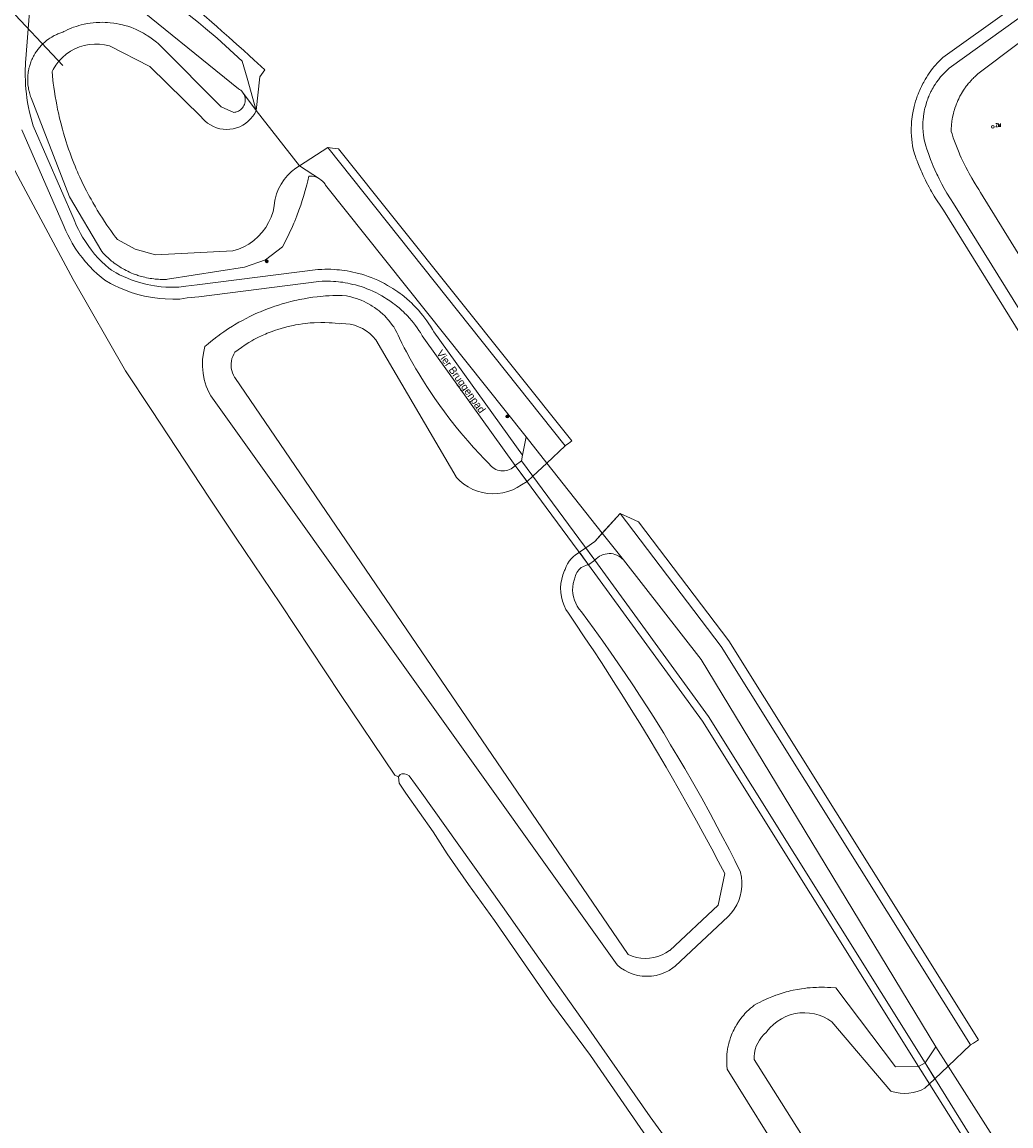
# Model space of a CAD drawing. Header units: metres. Extents: x 138165 to 154469, y 480134 to 494189.
# Tile 141 of 256: x 148041 to 148207, y 483710 to 483895. Entities that reach past the tile are written whole.
import ezdxf

# ---------------------------------------------------------------- set-up
doc = ezdxf.new("R2010")
doc.units = ezdxf.units.M
doc.header["$LTSCALE"] = 0.001
doc.header["$MEASUREMENT"] = 0
for name, color, linetype, lineweight in [('TOP-L-duiker', 7, 'Continuous', 0), ('TOP-L-topo objecten punt', 7, 'Continuous', 0), ('TOP-L-topo objecten vlak', 7, 'Continuous', 0), ('TOP-L-water beschoeiing', 7, 'Continuous', 0), ('TOP-T-topo huisnummering naamgeving', 7, 'Continuous', 0)]:
    doc.layers.add(name, color=color, linetype=linetype, lineweight=lineweight)
doc.styles.add('Style-INTL_ISO', font='INTL_ISO.shx')
doc.styles.add('Style-STANDARD', font='STANDARD.shx')

# ---------------------------------------------------------------- blocks, each defined once
blk = doc.blocks.new('24')
at = {"layer": 'TOP-L-topo objecten punt', "color": 7, "linetype": 'Continuous', "lineweight": 0}
for radius in [0.025, 0.0182, 0.0115, 0.005]:
    blk.add_circle((0, 0), radius, dxfattribs=at)
blk = doc.blocks.new('304')
at = {"layer": 'TOP-L-topo objecten punt', "color": 7, "linetype": 'Continuous', "lineweight": 0}
blk.add_circle((0, 0), 0.0225, dxfattribs=at)
at = {"layer": 'TOP-L-topo objecten punt', "color": 7, "linetype": 'Continuous', "lineweight": 0, "style": 'Style-STANDARD'}
blk.add_text('ZM', height=0.054, dxfattribs=at).set_placement((0.043, 0))

msp = doc.modelspace()

# ---------------------------------------------------------------- linework, layer by layer
at = {"layer": 'TOP-L-duiker', "flags": 128}
msp.add_lwpolyline([(148047.94, 483887.53), (148038.17, 483897.88)], dxfattribs=at)
at = {"layer": 'TOP-L-topo objecten vlak', "flags": 128}
for points in [[(148053.43, 483917.33), (148055.6, 483908.17), (148055.78, 483907.52), (148056.02, 483906.9), (148056.33, 483906.3), (148056.69, 483905.74), (148057.12, 483905.22), (148057.59, 483904.75), (148058.12, 483904.33), (148058.68, 483903.97), (148059.28, 483903.67), (148059.82, 483903.46), (148062.05, 483901.67), (148064.48, 483899.71), (148066.59, 483898), (148068.03, 483896.83), (148069.12, 483895.94), (148070.66, 483894.69), (148071.84, 483893.72), (148073.79, 483892.11), (148077.99, 483888.24), (148078.85, 483885.39), (148080.36, 483879.98)], [(148124.97, 483822.21), (148110.11, 483842.9), (148109.91, 483843.26), (148109.56, 483843.83), (148109.28, 483844.25), (148108.96, 483844.72), (148108.62, 483845.19), (148108.27, 483845.64), (148107.95, 483846.03), (148107.52, 483846.53), (148107.15, 483846.92), (148106.89, 483847.2), (148106.67, 483847.41), (148106.4, 483847.68), (148106.03, 483848.02), (148105.6, 483848.41), (148105.13, 483848.8), (148104.78, 483849.07), (148104.47, 483849.31), (148104.07, 483849.6), (148103.59, 483849.93), (148103.27, 483850.14), (148102.88, 483850.38), (148102.37, 483850.68), (148101.85, 483850.97), (148101.38, 483851.21), (148100.71, 483851.53), (148100.19, 483851.76), (148099.63, 483851.98), (148099.09, 483852.19), (148098.55, 483852.37), (148098.04, 483852.53), (148097.5, 483852.68), (148097.04, 483852.8), (148096.55, 483852.91), (148096.08, 483853.01), (148095.61, 483853.09), (148095.14, 483853.17), (148094.72, 483853.22), (148094.33, 483853.27), (148093.87, 483853.31), (148093.4, 483853.34), (148092.85, 483853.37), (148092.3, 483853.38), (148091.84, 483853.37), (148091.33, 483853.36), (148090.68, 483853.32), (148070.49, 483850.76), (148068.56, 483850.56), (148067.38, 483850.38), (148066.38, 483850.36), (148065.24, 483850.39), (148064.41, 483850.46), (148063.31, 483850.6), (148062.08, 483850.84), (148061.05, 483851.09), (148060.05, 483851.4), (148059.43, 483851.62), (148058.77, 483851.88), (148058.15, 483852.14), (148057.48, 483852.46), (148056.89, 483852.76), (148056.12, 483853.2), (148055.65, 483853.58), (148055.07, 483854.1), (148054.52, 483854.61), (148053.89, 483855.26), (148053.29, 483855.93), (148052.77, 483856.57), (148052.29, 483857.21), (148051.73, 483858.02), (148051.27, 483858.75), (148050.92, 483859.38), (148050.57, 483860.04), (148050.27, 483860.66), (148049.84, 483861.67), (148042.99, 483877.4), (148042.8, 483878.04), (148042.58, 483878.86), (148042.38, 483879.68), (148042.21, 483880.5), (148042.06, 483881.31), (148041.94, 483882.09), (148041.85, 483882.78), (148041.77, 483883.56), (148041.72, 483884.27), (148041.68, 483885.06), (148041.66, 483885.7), (148041.66, 483886.31), (148041.66, 483886.9), (148041.69, 483887.51), (148041.71, 483888.02), (148041.76, 483888.64), (148043.79, 483914.44)], [(148268.44, 483745.82), (148195.48, 483863.26), (148194.91, 483864.09), (148194.42, 483864.84), (148194.12, 483865.33), (148193.93, 483865.64), (148193.5, 483866.38), (148193.32, 483866.71), (148193.07, 483867.15), (148192.61, 483868.04), (148192.47, 483868.33), (148192.1, 483869.09), (148191.87, 483869.62), (148191.77, 483869.84), (148191.43, 483870.65), (148191.32, 483870.91), (148191.21, 483871.19), (148191.03, 483871.67), (148190.94, 483871.89), (148190.75, 483872.43), (148190.65, 483872.73), (148190.4, 483873.47), (148190.3, 483874.07), (148190.22, 483874.63), (148190.12, 483875.67), (148190.1, 483876.37), (148190.1, 483876.81), (148190.1, 483877.18), (148190.11, 483877.41), (148190.13, 483877.71), (148190.16, 483878.11), (148190.2, 483878.52), (148190.25, 483878.91), (148190.31, 483879.3), (148190.4, 483879.84), (148190.52, 483880.38), (148190.59, 483880.67), (148190.7, 483881.11), (148190.82, 483881.53), (148190.95, 483881.94), (148191.1, 483882.35), (148191.23, 483882.72), (148191.42, 483883.17), (148191.52, 483883.39), (148191.63, 483883.65), (148191.81, 483884.02), (148192.04, 483884.47), (148192.18, 483884.73), (148192.42, 483885.14), (148192.64, 483885.51), (148192.89, 483885.9), (148193.11, 483886.21), (148193.38, 483886.6), (148193.68, 483886.99), (148193.96, 483887.33), (148194.18, 483887.59), (148194.44, 483887.88), (148194.75, 483888.21), (148195, 483888.46), (148195.39, 483888.84), (148229.9, 483913.55)], [(148229.9, 483913.55), (148195.39, 483888.84), (148195, 483888.46), (148194.75, 483888.21), (148194.44, 483887.88), (148194.18, 483887.59), (148193.96, 483887.33), (148193.68, 483886.99), (148193.38, 483886.6), (148193.11, 483886.21), (148192.89, 483885.9), (148192.64, 483885.51), (148192.42, 483885.14), (148192.18, 483884.73), (148192.04, 483884.47), (148191.81, 483884.02), (148191.63, 483883.65), (148191.52, 483883.39), (148191.42, 483883.17), (148191.23, 483882.72), (148191.1, 483882.35), (148190.95, 483881.94), (148190.82, 483881.53), (148190.7, 483881.11), (148190.59, 483880.67), (148190.52, 483880.38), (148190.4, 483879.84), (148190.31, 483879.3), (148190.25, 483878.91), (148190.2, 483878.52), (148190.16, 483878.11), (148190.13, 483877.71), (148190.11, 483877.41), (148190.1, 483877.18), (148190.1, 483876.81), (148190.1, 483876.37), (148190.12, 483875.67), (148190.22, 483874.63), (148190.3, 483874.07), (148190.4, 483873.47), (148190.65, 483872.73), (148190.75, 483872.43), (148190.94, 483871.89), (148191.03, 483871.67), (148191.21, 483871.19), (148191.32, 483870.91), (148191.43, 483870.65), (148191.77, 483869.84), (148191.87, 483869.62), (148192.1, 483869.09), (148192.47, 483868.33), (148192.61, 483868.04), (148193.07, 483867.15), (148193.32, 483866.71), (148193.5, 483866.38), (148193.93, 483865.64), (148194.12, 483865.33), (148194.42, 483864.84), (148194.91, 483864.09), (148195.48, 483863.26), (148268.44, 483745.82)], [(148270.28, 483746.78), (148197.15, 483864.42), (148196.65, 483865.18), (148196.08, 483866.1), (148195.61, 483866.9), (148195.22, 483867.63), (148194.98, 483868.07), (148194.75, 483868.54), (148194.52, 483869.01), (148194.37, 483869.32), (148194.05, 483870.02), (148193.78, 483870.65), (148193.6, 483871.08), (148193.32, 483871.79), (148192.96, 483872.78), (148192.73, 483873.47), (148192.55, 483874.03), (148192.35, 483874.68), (148192.27, 483875.08), (148192.15, 483875.84), (148192.09, 483876.4), (148192.05, 483877.07), (148192.05, 483877.4), (148192.05, 483877.72), (148192.06, 483878.06), (148192.08, 483878.39), (148192.1, 483878.56), (148192.12, 483878.75), (148192.15, 483879.05), (148192.2, 483879.43), (148192.27, 483879.81), (148192.34, 483880.14), (148192.39, 483880.36), (148192.46, 483880.64), (148192.57, 483881.06), (148192.66, 483881.33), (148192.76, 483881.63), (148192.86, 483881.89), (148192.95, 483882.15), (148193.03, 483882.33), (148193.12, 483882.55), (148193.26, 483882.86), (148193.34, 483883.01), (148193.4, 483883.15), (148193.48, 483883.29), (148193.62, 483883.55), (148193.74, 483883.78), (148193.89, 483884.03), (148194.08, 483884.32), (148194.33, 483884.71), (148194.64, 483885.13), (148195.01, 483885.59), (148195.23, 483885.84), (148195.5, 483886.14), (148195.64, 483886.29), (148195.93, 483886.58), (148196.21, 483886.84), (148196.46, 483887.06), (148232.87, 483913.26)], [(148274.11, 483748.98), (148201.72, 483866.25), (148201.43, 483866.73), (148201.09, 483867.25), (148200.81, 483867.68), (148200.62, 483867.99), (148200.23, 483868.65), (148200.02, 483869.01), (148199.78, 483869.43), (148199.55, 483869.84), (148199.23, 483870.46), (148199, 483870.92), (148198.79, 483871.36), (148198.45, 483872.07), (148198.24, 483872.55), (148198.1, 483872.87), (148197.65, 483874), (148197.34, 483874.83), (148197.13, 483875.42), (148196.99, 483875.83), (148196.92, 483876.05), (148196.79, 483876.48), (148196.79, 483876.66), (148196.8, 483876.84), (148196.83, 483877.49), (148196.91, 483878.16), (148197.02, 483878.83), (148197.15, 483879.46), (148197.24, 483879.79), (148197.29, 483879.96), (148197.33, 483880.1), (148197.41, 483880.36), (148197.54, 483880.73), (148197.67, 483881.08), (148197.77, 483881.33), (148197.91, 483881.66), (148198.05, 483881.95), (148198.2, 483882.25), (148198.25, 483882.35), (148198.37, 483882.57), (148198.44, 483882.7), (148198.52, 483882.84), (148198.68, 483883.11), (148198.85, 483883.37), (148198.97, 483883.55), (148199.12, 483883.77), (148199.2, 483883.88), (148199.31, 483884.03), (148199.44, 483884.2), (148199.6, 483884.4), (148199.7, 483884.53), (148199.83, 483884.68), (148200.12, 483885), (148200.3, 483885.2), (148200.44, 483885.34), (148200.58, 483885.48), (148200.73, 483885.63), (148200.96, 483885.84), (148201.27, 483886.11), (148228.48, 483906.69)], [(148078.06, 483883.06), (148077.92, 483883.22), (148077.76, 483883.37), (148077.58, 483883.5), (148077.39, 483883.61), (148057.78, 483899.49), (148057.23, 483900.03), (148056.77, 483900.49), (148056.41, 483900.86), (148056.18, 483901.09), (148055.85, 483901.44), (148055.37, 483901.96), (148054.92, 483902.45), (148054.34, 483903.11), (148053.86, 483903.68), (148053.32, 483904.33), (148052.96, 483904.76), (148052.68, 483905.12), (148052.4, 483905.48)], [(148071.65, 483895.87), (148072.9, 483894.78), (148073.76, 483894.03), (148074.62, 483893.28), (148075.75, 483892.28), (148077.13, 483891.05), (148078.21, 483890.08), (148079.18, 483889.2), (148079.98, 483888.47), (148081.79, 483886.8), (148080.99, 483885.63), (148080.36, 483879.98)], [(148078.06, 483883.06), (148078.19, 483882.88), (148078.3, 483882.69), (148078.39, 483882.49), (148078.46, 483882.28), (148078.5, 483882.07), (148078.52, 483881.85), (148078.52, 483881.63), (148078.5, 483881.41), (148078.45, 483881.2), (148078.38, 483880.99), (148078.29, 483880.79), (148078.18, 483880.6), (148078.05, 483880.42), (148077.9, 483880.26), (148077.74, 483880.11), (148077.56, 483879.99), (148077.37, 483879.88), (148077.17, 483879.79), (148076.96, 483879.72), (148076.75, 483879.68), (148076.59, 483879.66), (148074.5, 483880.58), (148064.31, 483890.81), (148063.91, 483891.18), (148063.64, 483891.41), (148063.2, 483891.78), (148062.76, 483892.11), (148062.21, 483892.48), (148061.99, 483892.62), (148061.45, 483892.94), (148061.02, 483893.17), (148060.7, 483893.33), (148060.15, 483893.58), (148059.85, 483893.71), (148059.35, 483893.91), (148058.83, 483894.08), (148058.3, 483894.24), (148057.94, 483894.33), (148057.4, 483894.46), (148056.89, 483894.55), (148056.49, 483894.61), (148055.91, 483894.68), (148055.44, 483894.72), (148055.03, 483894.74), (148054.68, 483894.75), (148054.15, 483894.74), (148053.55, 483894.71), (148053.03, 483894.67), (148052.53, 483894.6), (148052.09, 483894.53), (148051.53, 483894.42), (148051.02, 483894.3), (148050.66, 483894.2), (148050.25, 483894.07), (148049.75, 483893.91), (148049.46, 483893.8), (148049.27, 483893.72), (148048.81, 483893.52), (148048.42, 483893.34), (148048.13, 483893.2), (148047.96, 483893.11), (148047.61, 483892.99), (148047.43, 483892.93), (148047.27, 483892.87), (148047.14, 483892.81), (148046.96, 483892.73), (148046.82, 483892.67), (148046.66, 483892.59), (148046.49, 483892.51), (148046.36, 483892.43), (148046.09, 483892.28), (148046.01, 483892.23), (148045.92, 483892.17), (148045.77, 483892.07), (148045.62, 483891.97), (148045.41, 483891.82), (148045.3, 483891.73), (148045.06, 483891.55), (148044.94, 483891.44), (148044.67, 483891.2), (148044.45, 483890.99), (148044.31, 483890.84), (148044.1, 483890.6), (148043.99, 483890.48), (148043.87, 483890.32), (148043.75, 483890.17), (148043.66, 483890.05), (148043.53, 483889.86), (148043.43, 483889.73), (148043.33, 483889.57), (148043.2, 483889.35), (148043.14, 483889.23), (148043.05, 483889.08), (148042.94, 483888.87), (148042.85, 483888.68), (148042.77, 483888.51), (148042.72, 483888.39), (148042.68, 483888.28), (148042.59, 483888.05), (148042.53, 483887.88), (148042.47, 483887.7), (148042.41, 483887.53), (148042.35, 483887.29), (148042.29, 483887.04), (148042.26, 483886.91), (148042.21, 483886.66), (148042.16, 483886.41), (148042.13, 483886.19), (148042.11, 483885.96), (148042.09, 483885.72), (148042.08, 483885.52), (148042.07, 483885.32), (148042.07, 483885.07), (148042.08, 483884.7), (148042.1, 483884.45), (148042.12, 483884.24), (148042.15, 483884.03), (148042.18, 483883.78), (148042.22, 483883.59), (148042.27, 483883.35), (148042.3, 483883.21), (148042.36, 483882.99), (148042.43, 483882.75), (148042.5, 483882.53), (148042.57, 483882.32), (148042.65, 483882.12), (148049.1, 483865.53), (148054.48, 483856.36), (148054.72, 483856.09), (148054.88, 483855.92), (148055.07, 483855.73), (148055.3, 483855.5), (148055.47, 483855.34), (148055.65, 483855.17), (148055.81, 483855.03), (148055.95, 483854.91), (148056.14, 483854.75), (148056.33, 483854.6), (148056.56, 483854.42), (148056.84, 483854.21), (148056.99, 483854.11), (148057.52, 483853.76), (148057.74, 483853.62), (148058.06, 483853.44), (148058.28, 483853.32), (148058.59, 483853.16), (148058.83, 483853.04), (148059.12, 483852.9), (148059.48, 483852.74), (148059.76, 483852.63), (148060.05, 483852.52), (148060.33, 483852.42), (148060.52, 483852.35), (148060.7, 483852.3), (148060.93, 483852.23), (148061.19, 483852.16), (148061.39, 483852.1), (148061.7, 483852.03), (148061.96, 483851.97), (148062.3, 483851.9), (148062.6, 483851.85), (148062.85, 483851.81), (148063.23, 483851.77), (148063.43, 483851.74), (148063.79, 483851.71), (148064, 483851.7), (148064.28, 483851.69), (148064.53, 483851.68), (148064.74, 483851.68), (148064.92, 483851.68), (148065.17, 483851.68), (148065.34, 483851.69), (148065.5, 483851.7), (148078.4, 483853.74), (148081.93, 483854.97), (148084.75, 483857.14), (148085.41, 483858.41), (148085.89, 483859.39), (148086.42, 483860.55), (148086.64, 483861.08), (148086.8, 483861.46), (148087.14, 483862.31), (148087.5, 483863.27), (148087.81, 483864.12), (148088.07, 483864.92), (148088.27, 483865.56), (148088.39, 483865.98), (148088.58, 483866.6), (148088.82, 483867.51), (148088.99, 483868.19), (148089.17, 483868.98), (148089.49, 483868.98), (148089.8, 483868.95), (148090.11, 483868.89), (148090.41, 483868.8), (148090.7, 483868.67), (148090.98, 483868.52)], [(148080.36, 483879.98), (148080.1, 483879.48), (148079.79, 483879), (148079.42, 483878.57), (148079.02, 483878.17), (148078.58, 483877.81), (148078.1, 483877.51), (148077.59, 483877.25), (148077.06, 483877.05), (148076.51, 483876.91), (148075.95, 483876.83), (148075.38, 483876.8), (148074.82, 483876.84), (148074.26, 483876.93), (148073.71, 483877.08), (148073.18, 483877.29), (148072.68, 483877.55), (148072.21, 483877.86), (148071.77, 483878.22), (148071.37, 483878.62), (148071.14, 483878.9), (148062.51, 483887.35), (148055.75, 483890.78), (148054.92, 483890.98), (148054.08, 483891.08), (148053.24, 483891.1), (148052.39, 483891.04), (148051.56, 483890.88), (148050.74, 483890.64), (148049.96, 483890.31), (148049.22, 483889.9), (148048.52, 483889.42), (148047.88, 483888.87), (148047.3, 483888.25), (148046.78, 483887.58), (148046.34, 483886.85), (148046.15, 483886.48), (148046.21, 483885.78), (148046.29, 483885.08), (148046.35, 483884.56), (148046.44, 483883.86), (148046.55, 483883.13), (148046.67, 483882.34), (148046.82, 483881.52), (148046.93, 483880.91), (148047, 483880.58), (148047.09, 483880.14), (148047.21, 483879.57), (148047.41, 483878.71), (148047.61, 483877.88), (148047.88, 483876.87), (148048.08, 483876.17), (148048.29, 483875.45), (148048.52, 483874.73), (148048.71, 483874.14), (148048.93, 483873.5), (148049.17, 483872.82), (148049.48, 483872), (148049.81, 483871.14), (148050, 483870.67), (148050.22, 483870.16), (148050.41, 483869.71), (148050.55, 483869.38), (148050.82, 483868.8), (148051.16, 483868.06), (148051.5, 483867.36), (148051.94, 483866.49), (148052.27, 483865.86), (148052.5, 483865.44), (148052.68, 483865.1), (148052.85, 483864.8), (148052.99, 483864.55), (148053.41, 483863.83), (148053.73, 483863.29), (148054.21, 483862.51), (148054.58, 483861.95), (148054.94, 483861.4), (148055.34, 483860.79), (148055.67, 483860.33), (148055.98, 483859.89), (148056.21, 483859.56), (148056.46, 483859.22), (148056.79, 483858.78), (148057.11, 483858.36), (148060.06, 483856.77), (148063.46, 483855.8), (148076.43, 483856.44), (148077.38, 483856.74), (148078.28, 483857.13), (148079.14, 483857.61), (148079.94, 483858.19), (148080.68, 483858.84), (148081.35, 483859.57), (148081.94, 483860.36), (148082.44, 483861.21), (148082.85, 483862.1), (148083.17, 483863.04), (148083.38, 483864), (148083.5, 483864.98), (148083.51, 483865.13), (148083.75, 483866.01), (148084.09, 483866.85), (148084.52, 483867.66), (148085.02, 483868.41), (148085.61, 483869.11), (148086.26, 483869.74), (148086.97, 483870.31), (148087.6, 483870.71)], [(148080.36, 483879.98), (148078.06, 483883.06)], [(148080.36, 483879.98), (148087.6, 483870.71)], [(148041.11, 483876.71), (148048.01, 483860.88), (148048.45, 483859.84), (148048.78, 483859.14), (148049.16, 483858.42), (148049.55, 483857.73), (148050.05, 483856.93), (148050.66, 483856.04), (148051.19, 483855.33), (148051.77, 483854.63), (148052.42, 483853.9), (148053.12, 483853.19), (148053.72, 483852.62), (148054.36, 483852.05), (148054.98, 483851.55), (148055.93, 483851.01), (148056.59, 483850.67), (148057.33, 483850.32), (148058.01, 483850.03), (148058.73, 483849.74), (148059.43, 483849.5), (148060.52, 483849.16), (148061.65, 483848.88), (148062.99, 483848.63), (148064.2, 483848.47), (148065.13, 483848.4), (148066.37, 483848.36), (148067.55, 483848.39), (148068.81, 483848.58), (148070.72, 483848.78), (148090.87, 483851.33), (148091.41, 483851.36), (148091.88, 483851.37), (148092.29, 483851.38), (148092.78, 483851.37), (148093.28, 483851.34), (148093.71, 483851.32), (148094.12, 483851.28), (148094.48, 483851.23), (148094.85, 483851.19), (148095.28, 483851.12), (148095.7, 483851.04), (148096.12, 483850.96), (148096.57, 483850.85), (148096.98, 483850.75), (148097.48, 483850.61), (148097.93, 483850.47), (148098.42, 483850.3), (148098.91, 483850.12), (148099.41, 483849.92), (148099.88, 483849.71), (148100.49, 483849.42), (148100.91, 483849.2), (148101.38, 483848.94), (148101.84, 483848.67), (148102.19, 483848.45), (148102.48, 483848.27), (148102.92, 483847.97), (148103.27, 483847.71), (148103.56, 483847.49), (148103.87, 483847.25), (148104.29, 483846.89), (148104.69, 483846.54), (148105.02, 483846.23), (148105.27, 483845.99), (148105.46, 483845.8), (148105.69, 483845.56), (148106.02, 483845.19), (148106.42, 483844.74), (148106.7, 483844.39), (148107.02, 483843.98), (148107.33, 483843.57), (148107.62, 483843.14), (148107.86, 483842.76), (148108.18, 483842.24), (148108.42, 483841.82), (148123.74, 483820.5)], [(148036.83, 483875.81), (148038.59, 483872.45), (148041.76, 483866.46), (148049.71, 483851.68), (148058.45, 483836.37), (148062.76, 483829.9), (148067.04, 483823.37), (148072.4, 483815.21), (148076.91, 483808.52), (148084.45, 483797.31), (148094.47, 483782.12), (148103.56, 483768.63), (148104.18, 483768.37)], [(148087.6, 483870.71), (148092.37, 483873.79)], [(148092.37, 483873.79), (148132.14, 483823.82)], [(148092.37, 483873.79), (148093.15, 483873.68), (148094.16, 483873.54), (148133.25, 483824.64), (148132.65, 483824.21), (148132.24, 483823.91), (148132.14, 483823.82)], [(148090.98, 483868.52), (148087.6, 483870.71)], [(148125.58, 483825.29), (148091.99, 483867.46), (148091.88, 483867.64), (148091.69, 483867.89), (148091.48, 483868.12), (148091.24, 483868.33), (148090.98, 483868.52)], [(148136.04, 483803.87), (148135.82, 483803.84), (148135.55, 483803.77), (148135.3, 483803.67), (148135.05, 483803.55), (148134.82, 483803.4), (148134.61, 483803.23), (148134.41, 483803.04), (148134.24, 483802.83), (148134.09, 483802.6), (148133.96, 483802.36), (148133.86, 483802.1), (148133.79, 483801.84), (148133.6, 483801.32), (148133.46, 483800.76), (148133.39, 483800.2), (148133.37, 483799.63), (148133.41, 483799.06), (148133.51, 483798.5), (148133.67, 483797.95), (148133.89, 483797.42), (148134.15, 483796.92), (148134.48, 483796.45), (148134.84, 483796.01), (148136.98, 483793.09), (148138.43, 483791.06), (148139.83, 483789.07), (148142.15, 483785.67), (148143.54, 483783.6), (148144.68, 483781.86), (148145.95, 483779.91), (148146.83, 483778.51), (148148.62, 483775.64), (148149.78, 483773.74), (148151.01, 483771.7), (148152.15, 483769.75), (148153.46, 483767.49), (148155, 483764.76), (148156.39, 483762.23), (148158.15, 483758.94), (148159.62, 483756.1), (148160.52, 483754.33), (148161.48, 483752.41), (148161.5, 483752.34), (148161.65, 483751.56), (148161.73, 483750.76), (148161.72, 483749.96), (148161.62, 483749.16), (148161.45, 483748.38), (148161.19, 483747.62), (148160.85, 483746.89), (148160.44, 483746.2), (148159.96, 483745.56), (148159.42, 483744.97), (148150.53, 483736.63), (148150.17, 483736.35), (148149.52, 483735.93), (148148.82, 483735.58), (148148.09, 483735.3), (148147.34, 483735.1), (148146.57, 483734.98), (148145.79, 483734.94), (148145.01, 483734.98), (148144.24, 483735.1), (148143.49, 483735.31), (148142.76, 483735.59), (148142.07, 483735.94), (148141.41, 483736.37), (148140.81, 483736.86), (148072.74, 483832.18), (148072.43, 483832.78), (148071.99, 483833.81), (148071.66, 483834.89), (148071.45, 483835.99), (148071.36, 483837.11), (148071.38, 483838.24), (148071.52, 483839.35), (148071.77, 483840.45), (148072.29, 483840.89), (148072.76, 483841.28), (148073.23, 483841.65), (148073.76, 483842.06), (148073.92, 483842.18), (148074.41, 483842.54), (148074.94, 483842.91), (148075.72, 483843.43), (148076.37, 483843.84), (148076.73, 483844.06), (148077.46, 483844.49), (148078.04, 483844.82), (148078.68, 483845.15), (148079.31, 483845.47), (148080.09, 483845.84), (148080.7, 483846.11), (148081.06, 483846.27), (148081.71, 483846.54), (148082.43, 483846.82), (148083.2, 483847.09), (148083.49, 483847.19), (148084.08, 483847.39), (148084.73, 483847.59), (148085.37, 483847.77), (148086.17, 483847.98), (148086.83, 483848.14), (148087.18, 483848.22), (148087.58, 483848.3), (148088.37, 483848.45), (148089.18, 483848.59), (148089.85, 483848.69), (148090.55, 483848.78), (148091.16, 483848.84), (148091.96, 483848.91), (148092.58, 483848.95), (148093.17, 483848.98), (148093.59, 483849), (148094.18, 483849.01), (148094.78, 483849.01), (148095.49, 483848.9), (148095.91, 483848.82), (148096.18, 483848.75), (148096.36, 483848.71), (148096.73, 483848.6), (148097.14, 483848.47), (148097.59, 483848.32), (148097.93, 483848.18), (148098.44, 483847.96), (148098.81, 483847.77), (148099.08, 483847.63), (148099.53, 483847.38), (148099.8, 483847.21), (148100.16, 483846.97), (148100.6, 483846.66), (148100.93, 483846.4), (148101.17, 483846.2), (148101.52, 483845.89), (148101.88, 483845.55), (148102.1, 483845.32), (148102.41, 483844.98), (148102.58, 483844.78), (148102.7, 483844.64), (148102.93, 483844.35), (148103.21, 483843.97), (148103.39, 483843.71), (148103.65, 483843.31), (148103.89, 483842.79), (148104.12, 483842.32), (148104.36, 483841.82), (148104.76, 483841.01), (148105.17, 483840.22), (148105.52, 483839.55), (148106.15, 483838.39), (148106.6, 483837.6), (148107.11, 483836.7), (148107.58, 483835.91), (148107.93, 483835.34), (148108.36, 483834.65), (148108.94, 483833.74), (148109.61, 483832.72), (148110.29, 483831.71), (148111.12, 483830.54), (148111.9, 483829.47), (148112.63, 483828.5), (148113.01, 483828.01), (148113.85, 483826.95), (148114.66, 483825.96), (148115.8, 483824.63), (148116.76, 483823.54), (148117.81, 483822.4), (148118.41, 483821.76), (148118.86, 483821.3), (148119.44, 483820.71), (148119.56, 483820.56), (148119.77, 483820.35), (148119.99, 483820.16), (148120.24, 483820), (148120.5, 483819.86), (148120.77, 483819.75), (148121.05, 483819.67), (148121.35, 483819.62), (148121.64, 483819.6), (148121.93, 483819.61), (148122.22, 483819.65), (148122.51, 483819.72), (148122.79, 483819.83), (148123.05, 483819.96), (148123.3, 483820.11), (148123.53, 483820.29), (148123.74, 483820.5)], [(148125.73, 483817.81), (148124.82, 483817.28), (148124.1, 483816.82), (148123.32, 483816.44), (148122.51, 483816.14), (148121.68, 483815.92), (148120.83, 483815.8), (148119.96, 483815.76), (148119.11, 483815.82), (148118.26, 483815.96), (148117.42, 483816.2), (148116.62, 483816.51), (148115.86, 483816.91), (148115.14, 483817.39), (148114.48, 483817.94), (148113.88, 483818.56), (148113.85, 483818.59), (148100.4, 483841.57), (148099.92, 483842.12), (148099.38, 483842.63), (148098.79, 483843.07), (148098.16, 483843.45), (148097.49, 483843.76), (148096.8, 483844), (148096.08, 483844.16), (148095.35, 483844.25), (148094.61, 483844.27), (148094.33, 483844.25), (148093.6, 483844.34), (148093.07, 483844.38), (148092.55, 483844.42), (148091.87, 483844.44), (148091.19, 483844.45), (148090.09, 483844.42), (148089.39, 483844.38), (148088.99, 483844.34), (148088.59, 483844.3), (148088.09, 483844.24), (148087.52, 483844.15), (148086.94, 483844.05), (148086.58, 483843.98), (148086.25, 483843.91), (148085.72, 483843.79), (148085.07, 483843.63), (148084.54, 483843.48), (148083.95, 483843.29), (148083.57, 483843.17), (148082.84, 483842.9), (148082.21, 483842.65), (148081.92, 483842.53), (148081.38, 483842.29), (148080.65, 483841.93), (148079.98, 483841.59), (148079.6, 483841.37), (148079.11, 483841.09), (148078.5, 483840.71), (148077.87, 483840.29), (148076.8, 483839.51), (148076.59, 483839.16), (148076.42, 483838.79), (148076.29, 483838.41), (148076.19, 483838.01), (148076.14, 483837.61), (148076.14, 483837.2), (148076.17, 483836.79), (148076.25, 483836.4), (148076.37, 483836.01), (148076.53, 483835.63), (148076.73, 483835.28), (148076.76, 483835.22), (148142.68, 483738.57), (148143.36, 483738.3), (148144.06, 483738.11), (148144.78, 483737.99), (148145.51, 483737.94), (148146.23, 483737.98), (148146.95, 483738.08), (148147.66, 483738.27), (148148.34, 483738.52), (148148.99, 483738.85), (148149.61, 483739.24), (148149.65, 483739.27), (148157.76, 483746.86), (148158.86, 483752.14), (148157.75, 483754.25), (148156.66, 483756.31), (148155.18, 483759.05), (148154.11, 483760.99), (148152.58, 483763.75), (148151.05, 483766.46), (148150.1, 483768.11), (148149.01, 483769.98), (148147.57, 483772.43), (148146.17, 483774.77), (148144.6, 483777.35), (148143.46, 483779.21), (148141.91, 483781.69), (148140.22, 483784.35), (148138.18, 483787.5), (148136.79, 483789.62), (148136.13, 483790.6), (148135.2, 483792), (148133.89, 483793.93), (148132.65, 483795.75), (148132.25, 483796.39), (148131.92, 483797.06), (148131.66, 483797.77), (148131.48, 483798.5), (148131.38, 483799.24), (148131.35, 483799.99), (148131.4, 483800.74), (148131.53, 483801.48), (148131.74, 483802.21), (148132.02, 483802.9), (148132.11, 483803.09), (148132.29, 483803.57), (148132.52, 483804.03), (148132.79, 483804.46), (148133.11, 483804.86), (148133.47, 483805.23), (148133.86, 483805.56), (148134.29, 483805.84), (148134.5, 483805.96)], [(148125.58, 483825.29), (148124.97, 483822.21)], [(148129.04, 483820.92), (148125.58, 483825.29)], [(148132.14, 483823.82), (148129.04, 483820.92)], [(148136.04, 483803.87), (148137.08, 483804.65), (148124.79, 483821.3), (148123.74, 483820.5), (148136.04, 483803.87)], [(148123.74, 483820.5), (148124.79, 483821.3)], [(148124.79, 483821.3), (148124.97, 483822.21)], [(148124.79, 483821.3), (148126.7, 483818.72)], [(148123.74, 483820.5), (148125.73, 483817.81)], [(148129.04, 483820.92), (148126.7, 483818.72)], [(148129.04, 483820.92), (148138.34, 483809.18)], [(148126.7, 483818.72), (148125.73, 483817.81)], [(148138.34, 483809.18), (148141.35, 483812.48)], [(148141.35, 483812.48), (148158.23, 483790.18), (148200, 483723.45)], [(148141.35, 483812.48), (148143.07, 483811.67), (148144.41, 483811.05), (148159.52, 483791.14), (148201.37, 483724.29), (148200.51, 483723.75), (148200, 483723.45)], [(148135.56, 483806.71), (148137.07, 483807.79), (148138.34, 483809.18)], [(148138.34, 483809.18), (148141.89, 483804.7)], [(148134.5, 483805.96), (148135.56, 483806.71)], [(148137.08, 483804.65), (148135.56, 483806.71)], [(148136.04, 483803.87), (148134.5, 483805.96)], [(148137.08, 483804.65), (148136.04, 483803.87)], [(148141.89, 483804.7), (148141.63, 483804.95), (148141.37, 483805.16), (148141.08, 483805.34), (148140.78, 483805.49), (148140.46, 483805.61), (148140.14, 483805.69), (148139.8, 483805.74), (148139.46, 483805.75), (148139.13, 483805.73), (148138.79, 483805.67), (148138.47, 483805.58), (148138.15, 483805.45), (148137.86, 483805.3), (148137.58, 483805.11), (148137.32, 483804.89), (148137.08, 483804.65)], [(148192.4, 483720.46), (148156.14, 483778.45), (148137.08, 483804.65)], [(148141.89, 483804.7), (148154.89, 483788.01), (148194.21, 483723.14)], [(148136.04, 483803.87), (148155.1, 483777.66), (148191.33, 483719.81)], [(148179.43, 483664.3), (148179.39, 483664.38), (148178.06, 483666.37), (148175.83, 483669.45), (148169.92, 483678.01), (148168.33, 483680.41), (148163.77, 483686.98), (148158.22, 483694.89), (148153.2, 483701.97), (148146.37, 483711.4), (148135.69, 483726.7), (148127.68, 483738), (148121.64, 483746.61), (148111.93, 483760.19), (148108.08, 483765.64), (148105.98, 483768.54), (148105.58, 483768.72), (148105.21, 483768.85), (148104.88, 483768.86), (148104.77, 483768.86), (148104.47, 483768.72), (148104.18, 483768.37)], [(148104.18, 483768.37), (148104.29, 483767.3), (148105.43, 483765.64), (148109.99, 483759.12), (148112.33, 483755.47), (148115.94, 483750.31), (148120.27, 483744.26), (148129.8, 483730.5), (148136.34, 483721.66), (148150.25, 483701.51), (148159.1, 483689.31), (148165.5, 483680.32), (148171.55, 483671.43), (148177.44, 483663.05)], [(148186.53, 483675.62), (148159.27, 483719.4), (148159.26, 483719.46), (148159.21, 483719.94), (148159.19, 483720.24), (148159.18, 483720.67), (148159.18, 483721.17), (148159.19, 483721.49), (148159.22, 483721.88), (148159.26, 483722.26), (148159.33, 483722.72), (148159.39, 483723.08), (148159.43, 483723.26), (148159.52, 483723.66), (148159.6, 483723.95), (148159.68, 483724.25), (148159.82, 483724.66), (148159.93, 483724.97), (148159.99, 483725.12), (148160.1, 483725.39), (148160.27, 483725.76), (148160.4, 483726.04), (148160.5, 483726.23), (148160.63, 483726.47), (148160.85, 483726.84), (148161.04, 483727.15), (148161.13, 483727.29), (148161.27, 483727.5), (148161.39, 483727.66), (148161.6, 483727.94), (148161.72, 483728.1), (148162.02, 483728.45), (148162.24, 483728.7), (148162.56, 483729.03), (148162.86, 483729.32), (148163.19, 483729.62), (148163.47, 483729.85), (148163.79, 483730.1), (148164.29, 483730.38), (148164.76, 483730.62), (148165.19, 483730.84), (148165.76, 483731.1), (148166.19, 483731.29), (148166.76, 483731.52), (148167.4, 483731.77), (148167.63, 483731.84), (148167.99, 483731.97), (148168.48, 483732.12), (148169.13, 483732.31), (148169.46, 483732.4), (148169.81, 483732.48), (148170.31, 483732.59), (148171.05, 483732.74), (148171.73, 483732.85), (148172.2, 483732.92), (148172.67, 483732.98), (148173.15, 483733.02), (148173.61, 483733.06), (148174.21, 483733.09), (148174.62, 483733.1), (148175.06, 483733.11), (148175.58, 483733.1), (148176.09, 483733.09), (148176.6, 483733.06), (148177.46, 483732.99), (148187.48, 483719.76), (148191.33, 483719.81)], [(148193.15, 483716.92), (148192.39, 483716.2), (148191.75, 483715.88), (148191.08, 483715.63), (148190.39, 483715.45), (148189.68, 483715.34), (148188.97, 483715.31), (148188.26, 483715.35), (148187.55, 483715.47), (148186.86, 483715.66), (148186.69, 483715.72), (148176.81, 483727.3), (148176.13, 483727.75), (148175.41, 483728.13), (148174.65, 483728.43), (148173.86, 483728.65), (148173.06, 483728.78), (148172.24, 483728.84), (148171.43, 483728.8), (148170.62, 483728.68), (148169.83, 483728.48), (148169.07, 483728.19), (148168.33, 483727.83), (148167.65, 483727.39), (148167.01, 483726.89), (148166.42, 483726.31), (148165.9, 483725.68), (148165.82, 483725.57), (148165.39, 483725.17), (148165, 483724.74), (148164.66, 483724.26), (148164.38, 483723.75), (148164.14, 483723.22), (148163.97, 483722.66), (148163.85, 483722.09), (148163.8, 483721.5), (148163.8, 483720.99), (148190.48, 483678.67)], [(148194.21, 483723.14), (148192.4, 483720.46)], [(148196.27, 483719.9), (148194.21, 483723.14)], [(148200, 483723.45), (148196.27, 483719.9)], [(148191.33, 483719.81), (148202.29, 483702.37), (148203.27, 483702.99), (148192.4, 483720.46), (148191.33, 483719.81)], [(148191.33, 483719.81), (148192.4, 483720.46)], [(148193.15, 483716.92), (148191.33, 483719.81)], [(148192.4, 483720.46), (148194.06, 483717.79)], [(148196.27, 483719.9), (148194.06, 483717.79)], [(148196.27, 483719.9), (148204.09, 483707.62)], [(148194.06, 483717.79), (148193.15, 483716.92)]]:
    msp.add_lwpolyline(points, dxfattribs=at)
at = {"layer": 'TOP-L-water beschoeiing', "flags": 128}
for points in [[(148268.44, 483745.82), (148195.48, 483863.26), (148194.91, 483864.09), (148194.42, 483864.84), (148194.12, 483865.33), (148193.93, 483865.64), (148193.5, 483866.38), (148193.32, 483866.71), (148193.07, 483867.15), (148192.61, 483868.04), (148192.47, 483868.33), (148192.1, 483869.09), (148191.87, 483869.62), (148191.77, 483869.84), (148191.43, 483870.65), (148191.32, 483870.91), (148191.21, 483871.19), (148191.03, 483871.67), (148190.94, 483871.89), (148190.75, 483872.43), (148190.65, 483872.73), (148190.4, 483873.47), (148190.3, 483874.07), (148190.22, 483874.63), (148190.12, 483875.67), (148190.1, 483876.37), (148190.1, 483876.81), (148190.1, 483877.18), (148190.11, 483877.41), (148190.13, 483877.71), (148190.16, 483878.11), (148190.2, 483878.52), (148190.25, 483878.91), (148190.31, 483879.3), (148190.4, 483879.84), (148190.52, 483880.38), (148190.59, 483880.67), (148190.7, 483881.11), (148190.82, 483881.53), (148190.95, 483881.94), (148191.1, 483882.35), (148191.23, 483882.72), (148191.42, 483883.17), (148191.52, 483883.39), (148191.63, 483883.65), (148191.81, 483884.02), (148192.04, 483884.47), (148192.18, 483884.73), (148192.42, 483885.14), (148192.64, 483885.51), (148192.89, 483885.9), (148193.11, 483886.21), (148193.38, 483886.6), (148193.68, 483886.99), (148193.96, 483887.33), (148194.18, 483887.59), (148194.44, 483887.88), (148194.75, 483888.21), (148195, 483888.46), (148195.39, 483888.84), (148229.9, 483913.55)], [(148060.9, 483904.75), (148062.11, 483903.78), (148063.3, 483902.82), (148064.56, 483901.81), (148065.76, 483900.82), (148066.8, 483899.96), (148068.08, 483898.9), (148069.33, 483897.84), (148070.42, 483896.92), (148071.65, 483895.87), (148072.9, 483894.78), (148073.76, 483894.03), (148074.62, 483893.28), (148075.75, 483892.28), (148077.13, 483891.05), (148078.21, 483890.08), (148079.18, 483889.2), (148079.98, 483888.47), (148081.79, 483886.8)], [(148080.36, 483879.98), (148080.99, 483885.63), (148081.79, 483886.8)], [(148092.37, 483873.79), (148087.6, 483870.71)], [(148092.37, 483873.79), (148093.15, 483873.68)], [(148093.15, 483873.68), (148094.16, 483873.54), (148133.25, 483824.64), (148132.65, 483824.21)], [(148132.14, 483823.82), (148129.04, 483820.92), (148126.7, 483818.72)], [(148132.14, 483823.82), (148132.24, 483823.91), (148132.65, 483824.21)], [(148126.7, 483818.72), (148125.73, 483817.81)], [(148137.07, 483807.79), (148141.35, 483812.48)], [(148141.35, 483812.48), (148143.07, 483811.67)], [(148143.07, 483811.67), (148144.41, 483811.05), (148159.52, 483791.14), (148201.37, 483724.29), (148200.51, 483723.75)], [(148200, 483723.45), (148196.27, 483719.9), (148194.06, 483717.79)], [(148200.51, 483723.75), (148200, 483723.45)], [(148194.06, 483717.79), (148193.15, 483716.92)], [(148193.15, 483716.92), (148192.39, 483716.2)]]:
    msp.add_lwpolyline(points, dxfattribs=at)

# ---------------------------------------------------------------- block references
at = {"layer": 'TOP-L-topo objecten punt', "xscale": 10, "yscale": 10, "zscale": 10}
for name, p in [('304', (148203.75, 483877.25)), ('24', (148082.13, 483854.73)), ('24', (148122.43, 483828.73))]:
    msp.add_blockref(name, p, dxfattribs=at)

# ---------------------------------------------------------------- texts
at = {"layer": 'TOP-T-topo huisnummering naamgeving', "style": 'Style-INTL_ISO'}
msp.add_text('Vier Bruggenpad', height=1.25, rotation=305.8, dxfattribs=at).set_placement((148110.51, 483839.31))

doc.saveas('drawing.dxf')
